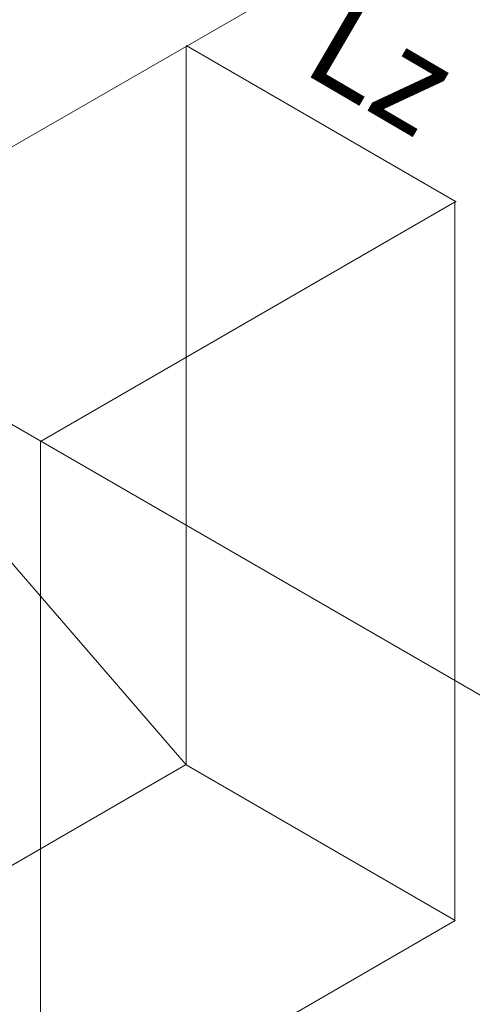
# Model space of a CAD drawing. Header units: millimetres. Extents: x -7686 to -856, y -458 to 6140.
# Tile 81 of 102: x -3468.04 to -3463.79, y 2002.24 to 2011.47. Entities that reach past the tile are written whole.
import ezdxf
from ezdxf.enums import TextEntityAlignment as Align

# ---------------------------------------------------------------- set-up
doc = ezdxf.new("R2010")
doc.units = ezdxf.units.MM
doc.header["$LTSCALE"] = 5
doc.layers.add('1轮廓实线层', color=7, linetype='Continuous', lineweight=18)
doc.layers.add('6文字层', color=3, linetype='Continuous', lineweight=13)

msp = doc.modelspace()

# ---------------------------------------------------------------- linework, layer by layer
at = {"lineweight": 13}
for p, q in [((-3466.4805, 2011.2252), (-3466.4805, 2004.486)), ((-3466.4784, 2011.2272), (-3463.9462, 2009.7626)), ((-3467.8451, 2007.5162), (-3463.9543, 2009.7626)), ((-3463.957, 2009.761), (-3463.957, 2003.0218)), ((-3470.3693, 2008.9768), (-3466.4784, 2004.484)), ((-3467.8451, 2007.5162), (-3467.8451, 2000.777)), ((-3470.3713, 2002.2396), (-3466.4805, 2004.486)), ((-3463.9543, 2003.0234), (-3466.4784, 2004.484)), ((-3467.8451, 2000.777), (-3463.9543, 2003.0234))]:
    msp.add_line(p, q, dxfattribs=at)
at = {"layer": '1轮廓实线层', "lineweight": 13}
for q in [(-3463.2213, 2013.1037), (-3463.2213, 2004.8499)]:
    msp.add_line((-3470.3693, 2008.9768), q, dxfattribs=at)

# ---------------------------------------------------------------- texts
at = {"layer": '6文字层', "lineweight": 13}
msp.add_text('Lz', height=0.89856, rotation=329.68774, dxfattribs=at).set_placement((-3464.9852, 2010.4266), align=Align.BOTTOM_CENTER)

doc.saveas('drawing.dxf')
